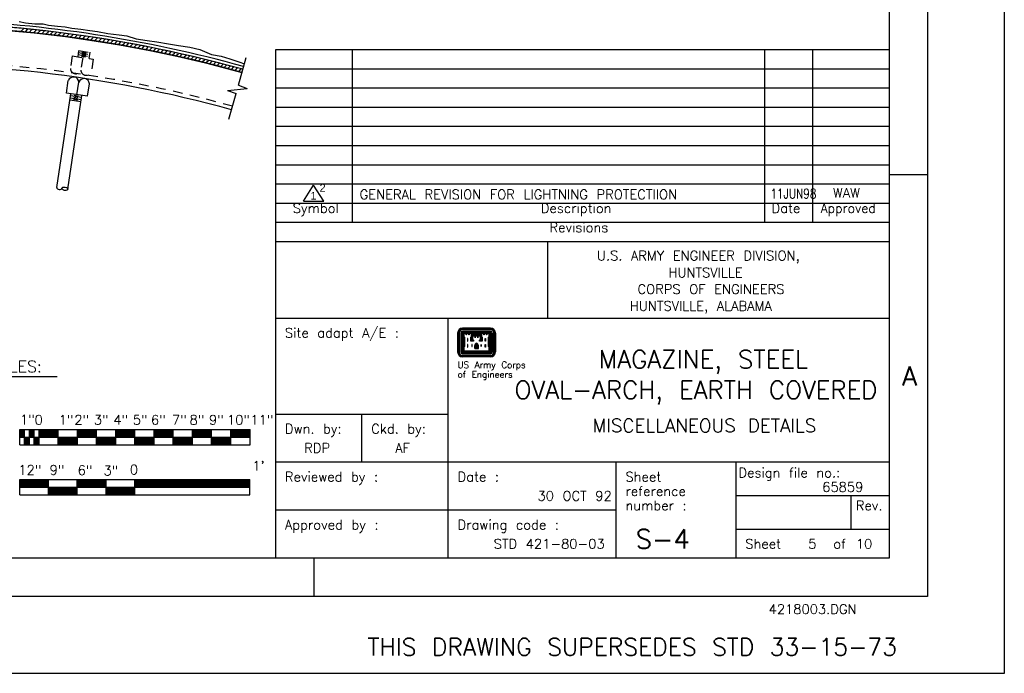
# Model space of a CAD drawing. Extents: x -18.3 to 23.7, y -15.8 to 14.2.
# Tile 16 of 19: x 10.8 to 23.7, y -15.8 to -7.3. Entities that reach past the tile are written whole.
import ezdxf
from ezdxf.enums import TextEntityAlignment as Align

# ---------------------------------------------------------------- set-up
doc = ezdxf.new("R2010")
doc.units = 0
doc.header["$MEASUREMENT"] = 0
doc.linetypes.add('HIDDEN2', pattern=[0.1875, 0.125, -0.0625])
doc.layers.add('01', color=7, linetype='CONTINUOUS')
doc.layers.add('02', color=7, linetype='CONTINUOUS')
doc.styles.add('ARIAL', font='Arial')
doc.styles.add('TXT_SHX', font='txt.shx')

msp = doc.modelspace()

# ---------------------------------------------------------------- linework, layer by layer
at = {"layer": '01', "color": 7, "linetype": 'CONTINUOUS'}
for p, q in [((23.662, 14.211), (23.662, -15.789)), ((22.662, 13.211), (22.662, -14.789)), ((22.162, 12.711), (22.162, -14.289)), ((10.845, -7.426), (10.87, -7.4)), ((10.87, -7.4), (10.884, -7.387)), ((10.9, -7.431), (10.93, -7.4)), ((10.93, -7.4), (10.938, -7.393)), ((10.955, -7.436), (10.99, -7.4)), ((10.99, -7.4), (10.992, -7.399)), ((11.01, -7.441), (11.046, -7.405)), ((11.064, -7.447), (11.1, -7.411)), ((11.117, -7.454), (11.153, -7.417)), ((11.17, -7.46), (11.208, -7.422)), ((11.23, -7.46), (11.262, -7.428)), ((11.29, -7.46), (11.315, -7.435)), ((11.35, -7.46), (11.368, -7.442)), ((11.223, -7.467), (11.23, -7.46)), ((11.277, -7.473), (11.29, -7.46)), ((11.331, -7.479), (11.35, -7.46)), ((11.384, -7.486), (11.41, -7.46)), ((11.41, -7.46), (11.42, -7.45)), ((11.438, -7.492), (11.47, -7.46)), ((11.47, -7.46), (11.473, -7.457)), ((11.49, -7.5), (11.526, -7.464)), ((11.543, -7.507), (11.579, -7.471)), ((11.595, -7.515), (11.632, -7.478)), ((11.648, -7.522), (11.65, -7.52)), ((11.65, -7.52), (11.685, -7.485)), ((11.701, -7.529), (11.71, -7.52)), ((11.71, -7.52), (11.737, -7.493)), ((11.753, -7.537), (11.77, -7.52)), ((11.77, -7.52), (11.789, -7.501)), ((11.805, -7.545), (11.83, -7.52)), ((11.83, -7.52), (11.84, -7.51)), ((11.856, -7.554), (11.89, -7.52)), ((11.89, -7.52), (11.892, -7.518)), ((11.908, -7.562), (11.944, -7.526)), ((11.96, -7.57), (11.996, -7.534)), ((12.011, -7.579), (12.047, -7.543)), ((12.07, -7.58), (12.099, -7.551)), ((12.13, -7.58), (12.15, -7.56)), ((12.19, -7.58), (12.2, -7.57)), ((12.063, -7.587), (12.07, -7.58)), ((12.115, -7.595), (12.13, -7.58)), ((12.166, -7.604), (12.19, -7.58)), ((12.216, -7.614), (12.25, -7.58)), ((12.25, -7.58), (12.251, -7.579)), ((12.267, -7.623), (12.302, -7.588)), ((12.317, -7.632), (12.353, -7.597)), ((12.368, -7.641), (12.37, -7.64)), ((12.37, -7.64), (12.403, -7.607)), ((12.418, -7.651), (12.43, -7.64)), ((12.43, -7.64), (12.454, -7.616)), ((12.469, -7.66), (12.49, -7.64)), ((12.49, -7.64), (12.505, -7.625)), ((12.519, -7.67), (12.55, -7.64)), ((12.55, -7.64), (12.554, -7.635)), ((12.569, -7.68), (12.604, -7.645)), ((12.619, -7.69), (12.653, -7.656)), ((12.67, -7.7), (12.702, -7.667)), ((12.73, -7.7), (12.752, -7.677)), ((12.79, -7.7), (12.801, -7.688)), ((12.85, -7.7), (12.85, -7.699)), ((14.162, -7.664), (14.162, -10.164)), ((22.162, -7.664), (14.162, -7.664)), ((15.162, -7.664), (15.162, -9.914)), ((20.537, -7.664), (20.537, -9.914)), ((21.162, -7.664), (21.162, -9.914)), ((12.668, -7.701), (12.67, -7.7)), ((12.718, -7.711), (12.73, -7.7)), ((12.768, -7.721), (12.79, -7.7)), ((12.817, -7.732), (12.85, -7.7)), ((12.867, -7.742), (12.9, -7.709)), ((12.916, -7.753), (12.949, -7.72)), ((12.964, -7.765), (12.97, -7.76)), ((12.97, -7.76), (12.998, -7.731)), ((13.013, -7.776), (13.03, -7.76)), ((13.03, -7.76), (13.048, -7.741)), ((13.061, -7.788), (13.09, -7.76)), ((13.09, -7.76), (13.097, -7.752)), ((13.11, -7.799), (13.145, -7.764)), ((13.158, -7.811), (13.193, -7.776)), ((13.207, -7.822), (13.21, -7.82)), ((13.21, -7.82), (13.241, -7.788)), ((13.255, -7.834), (13.27, -7.82)), ((13.27, -7.82), (13.289, -7.8)), ((13.303, -7.846), (13.33, -7.82)), ((13.33, -7.82), (13.337, -7.812)), ((13.351, -7.858), (13.385, -7.824)), ((13.68, -8.125), (13.782, -7.762)), ((13.398, -7.871), (13.433, -7.836)), ((13.446, -7.883), (13.45, -7.88)), ((13.45, -7.88), (13.481, -7.848)), ((13.494, -7.895), (13.51, -7.88)), ((13.51, -7.88), (13.529, -7.86)), ((13.542, -7.907), (13.57, -7.88)), ((13.57, -7.88), (13.576, -7.873)), ((13.589, -7.92), (13.623, -7.886)), ((13.637, -7.932), (13.67, -7.899)), ((13.684, -7.945), (13.69, -7.94)), ((13.69, -7.94), (13.718, -7.911)), ((22.162, -7.914), (14.162, -7.914)), ((11.439, -8.227), (11.464, -8.064)), ((11.576, -8.248), (11.601, -8.085)), ((11.713, -8.269), (11.738, -8.106)), ((13.537, -8.192), (13.796, -8.165)), ((13.537, -8.192), (13.651, -8.23)), ((13.68, -8.125), (13.796, -8.165)), ((22.162, -8.164), (14.162, -8.164)), ((11.314, -9.459), (11.497, -8.236)), ((11.713, -8.269), (11.439, -8.227)), ((11.459, -9.481), (11.642, -8.258)), ((11.63, -8.339), (11.485, -8.317)), ((11.634, -8.313), (11.489, -8.291)), ((11.638, -8.286), (11.493, -8.264)), ((11.586, -8.319), (11.533, -8.311)), ((11.59, -8.293), (11.537, -8.285)), ((11.594, -8.265), (11.541, -8.257)), ((13.557, -8.568), (13.651, -8.23)), ((22.162, -8.414), (14.162, -8.414)), ((22.162, -8.664), (14.162, -8.664)), ((22.162, -8.914), (14.162, -8.914)), ((22.162, -9.164), (14.162, -9.164)), ((22.162, -9.289), (22.662, -9.289)), ((22.162, -9.414), (14.162, -9.414)), ((14.528, -9.634), (14.661, -9.425)), ((14.794, -9.634), (14.661, -9.425)), ((22.162, -9.664), (14.162, -9.664)), ((14.528, -9.634), (14.794, -9.634)), ((22.162, -9.914), (14.162, -9.914)), ((14.162, -10.164), (14.162, -14.289)), ((22.162, -10.164), (14.162, -10.164)), ((17.71, -10.164), (17.71, -11.164)), ((22.162, -11.164), (14.162, -11.164)), ((16.412, -11.164), (16.412, -14.289)), ((9.23, -11.919), (11.317, -11.919)), ((16.412, -12.414), (14.162, -12.414)), ((15.287, -12.414), (15.287, -13.039)), ((10.832, -12.612), (13.832, -12.612)), ((10.832, -12.812), (10.832, -12.612)), ((10.832, -12.617), (10.895, -12.617)), ((10.832, -12.622), (10.895, -12.622)), ((10.832, -12.627), (10.895, -12.627)), ((10.832, -12.632), (10.895, -12.632)), ((10.832, -12.637), (10.895, -12.637)), ((10.832, -12.642), (10.895, -12.642)), ((10.832, -12.647), (10.895, -12.647)), ((10.832, -12.652), (10.895, -12.652)), ((10.832, -12.657), (10.895, -12.657)), ((10.832, -12.662), (10.895, -12.662)), ((10.832, -12.667), (10.895, -12.667)), ((10.832, -12.672), (10.895, -12.672)), ((10.832, -12.677), (10.895, -12.677)), ((10.832, -12.682), (10.895, -12.682)), ((10.832, -12.687), (10.895, -12.687)), ((10.832, -12.692), (10.895, -12.692)), ((10.832, -12.697), (10.895, -12.697)), ((10.832, -12.702), (10.895, -12.702)), ((10.895, -12.812), (10.895, -12.612)), ((10.957, -12.812), (10.957, -12.612)), ((10.957, -12.617), (11.02, -12.617)), ((10.957, -12.622), (11.02, -12.622)), ((10.957, -12.627), (11.02, -12.627)), ((10.957, -12.632), (11.02, -12.632)), ((10.957, -12.637), (11.02, -12.637)), ((10.957, -12.642), (11.02, -12.642)), ((10.957, -12.647), (11.02, -12.647)), ((10.957, -12.652), (11.02, -12.652)), ((10.957, -12.657), (11.02, -12.657)), ((10.957, -12.662), (11.02, -12.662)), ((10.957, -12.667), (11.02, -12.667)), ((10.957, -12.672), (11.02, -12.672)), ((10.957, -12.677), (11.02, -12.677)), ((10.957, -12.682), (11.02, -12.682)), ((10.957, -12.687), (11.02, -12.687)), ((10.957, -12.692), (11.02, -12.692)), ((10.957, -12.697), (11.02, -12.697)), ((10.957, -12.702), (11.02, -12.702)), ((11.02, -12.812), (11.02, -12.612)), ((11.082, -12.812), (11.082, -12.612)), ((11.082, -12.617), (11.332, -12.617)), ((11.082, -12.622), (11.332, -12.622)), ((11.082, -12.627), (11.332, -12.627)), ((11.082, -12.632), (11.332, -12.632)), ((11.082, -12.637), (11.332, -12.637)), ((11.082, -12.642), (11.332, -12.642)), ((11.082, -12.647), (11.332, -12.647)), ((11.082, -12.652), (11.332, -12.652)), ((11.082, -12.657), (11.332, -12.657)), ((11.082, -12.662), (11.332, -12.662)), ((11.082, -12.667), (11.332, -12.667)), ((11.082, -12.672), (11.332, -12.672)), ((11.082, -12.677), (11.332, -12.677)), ((11.082, -12.682), (11.332, -12.682)), ((11.082, -12.687), (11.332, -12.687)), ((11.082, -12.692), (11.332, -12.692)), ((11.082, -12.697), (11.332, -12.697)), ((11.082, -12.702), (11.332, -12.702)), ((11.332, -12.812), (11.332, -12.612)), ((11.582, -12.812), (11.582, -12.612)), ((11.582, -12.812), (11.582, -12.612)), ((11.582, -12.617), (11.832, -12.617)), ((11.582, -12.622), (11.832, -12.622)), ((11.582, -12.627), (11.832, -12.627)), ((11.582, -12.632), (11.832, -12.632)), ((11.582, -12.637), (11.832, -12.637)), ((11.582, -12.642), (11.832, -12.642)), ((11.582, -12.647), (11.832, -12.647)), ((11.582, -12.652), (11.832, -12.652)), ((11.582, -12.657), (11.832, -12.657)), ((11.582, -12.662), (11.832, -12.662)), ((11.582, -12.667), (11.832, -12.667)), ((11.582, -12.672), (11.832, -12.672)), ((11.582, -12.677), (11.832, -12.677)), ((11.582, -12.682), (11.832, -12.682)), ((11.582, -12.687), (11.832, -12.687)), ((11.582, -12.692), (11.832, -12.692)), ((11.582, -12.697), (11.832, -12.697)), ((11.582, -12.702), (11.832, -12.702)), ((11.832, -12.812), (11.832, -12.612)), ((12.082, -12.812), (12.082, -12.612)), ((12.082, -12.812), (12.082, -12.612)), ((12.082, -12.617), (12.332, -12.617)), ((12.082, -12.622), (12.332, -12.622)), ((12.082, -12.627), (12.332, -12.627)), ((12.082, -12.632), (12.332, -12.632)), ((12.082, -12.637), (12.332, -12.637)), ((12.082, -12.642), (12.332, -12.642)), ((12.082, -12.647), (12.332, -12.647)), ((12.082, -12.652), (12.332, -12.652)), ((12.082, -12.657), (12.332, -12.657)), ((12.082, -12.662), (12.332, -12.662)), ((12.082, -12.667), (12.332, -12.667)), ((12.082, -12.672), (12.332, -12.672)), ((12.082, -12.677), (12.332, -12.677)), ((12.082, -12.682), (12.332, -12.682)), ((12.082, -12.687), (12.332, -12.687)), ((12.082, -12.692), (12.332, -12.692)), ((12.082, -12.697), (12.332, -12.697)), ((12.082, -12.702), (12.332, -12.702)), ((12.332, -12.812), (12.332, -12.612)), ((12.582, -12.812), (12.582, -12.612)), ((12.582, -12.812), (12.582, -12.612)), ((12.582, -12.617), (12.832, -12.617)), ((12.582, -12.622), (12.832, -12.622)), ((12.582, -12.627), (12.832, -12.627)), ((12.582, -12.632), (12.832, -12.632)), ((12.582, -12.637), (12.832, -12.637)), ((12.582, -12.642), (12.832, -12.642)), ((12.582, -12.647), (12.832, -12.647)), ((12.582, -12.652), (12.832, -12.652)), ((12.582, -12.657), (12.832, -12.657)), ((12.582, -12.662), (12.832, -12.662)), ((12.582, -12.667), (12.832, -12.667)), ((12.582, -12.672), (12.832, -12.672)), ((12.582, -12.677), (12.832, -12.677)), ((12.582, -12.682), (12.832, -12.682)), ((12.582, -12.687), (12.832, -12.687)), ((12.582, -12.692), (12.832, -12.692)), ((12.582, -12.697), (12.832, -12.697)), ((12.582, -12.702), (12.832, -12.702)), ((12.832, -12.812), (12.832, -12.612)), ((13.082, -12.812), (13.082, -12.612)), ((13.082, -12.812), (13.082, -12.612)), ((13.082, -12.617), (13.332, -12.617)), ((13.082, -12.622), (13.332, -12.622)), ((13.082, -12.627), (13.332, -12.627)), ((13.082, -12.632), (13.332, -12.632)), ((13.082, -12.637), (13.332, -12.637)), ((13.082, -12.642), (13.332, -12.642)), ((13.082, -12.647), (13.332, -12.647)), ((13.082, -12.652), (13.332, -12.652)), ((13.082, -12.657), (13.332, -12.657)), ((13.082, -12.662), (13.332, -12.662)), ((13.082, -12.667), (13.332, -12.667)), ((13.082, -12.672), (13.332, -12.672)), ((13.082, -12.677), (13.332, -12.677)), ((13.082, -12.682), (13.332, -12.682)), ((13.082, -12.687), (13.332, -12.687)), ((13.082, -12.692), (13.332, -12.692)), ((13.082, -12.697), (13.332, -12.697)), ((13.082, -12.702), (13.332, -12.702)), ((13.332, -12.812), (13.332, -12.612)), ((13.332, -12.812), (13.332, -12.612)), ((13.582, -12.812), (13.582, -12.612)), ((13.582, -12.812), (13.582, -12.612)), ((13.582, -12.617), (13.832, -12.617)), ((13.582, -12.622), (13.832, -12.622)), ((13.582, -12.627), (13.832, -12.627)), ((13.582, -12.632), (13.832, -12.632)), ((13.582, -12.637), (13.832, -12.637)), ((13.582, -12.642), (13.832, -12.642)), ((13.582, -12.647), (13.832, -12.647)), ((13.582, -12.652), (13.832, -12.652)), ((13.582, -12.657), (13.832, -12.657)), ((13.582, -12.662), (13.832, -12.662)), ((13.582, -12.667), (13.832, -12.667)), ((13.582, -12.672), (13.832, -12.672)), ((13.582, -12.677), (13.832, -12.677)), ((13.582, -12.682), (13.832, -12.682)), ((13.582, -12.687), (13.832, -12.687)), ((13.582, -12.692), (13.832, -12.692)), ((13.582, -12.697), (13.832, -12.697)), ((13.582, -12.702), (13.832, -12.702)), ((13.832, -12.812), (13.832, -12.612)), ((10.832, -12.707), (10.895, -12.707)), ((10.832, -12.712), (13.832, -12.712)), ((10.832, -12.812), (13.832, -12.812)), ((10.895, -12.716), (10.957, -12.716)), ((10.895, -12.721), (10.957, -12.721)), ((10.895, -12.726), (10.957, -12.726)), ((10.895, -12.731), (10.957, -12.731)), ((10.895, -12.736), (10.957, -12.736)), ((10.895, -12.741), (10.957, -12.741)), ((10.895, -12.746), (10.957, -12.746)), ((10.895, -12.751), (10.957, -12.751)), ((10.895, -12.756), (10.957, -12.756)), ((10.895, -12.761), (10.957, -12.761)), ((10.895, -12.766), (10.957, -12.766)), ((10.895, -12.771), (10.957, -12.771)), ((10.895, -12.776), (10.957, -12.776)), ((10.895, -12.781), (10.957, -12.781)), ((10.895, -12.786), (10.957, -12.786)), ((10.895, -12.791), (10.957, -12.791)), ((10.895, -12.796), (10.957, -12.796)), ((10.895, -12.801), (10.957, -12.801)), ((10.895, -12.806), (10.957, -12.806)), ((10.957, -12.707), (11.02, -12.707)), ((11.02, -12.715), (11.082, -12.715)), ((11.02, -12.72), (11.082, -12.72)), ((11.02, -12.725), (11.082, -12.725)), ((11.02, -12.73), (11.082, -12.73)), ((11.02, -12.735), (11.082, -12.735)), ((11.02, -12.74), (11.082, -12.74)), ((11.02, -12.745), (11.082, -12.745)), ((11.02, -12.75), (11.082, -12.75)), ((11.02, -12.755), (11.082, -12.755)), ((11.02, -12.76), (11.082, -12.76)), ((11.02, -12.765), (11.082, -12.765)), ((11.02, -12.77), (11.082, -12.77)), ((11.02, -12.775), (11.082, -12.775)), ((11.02, -12.78), (11.082, -12.78)), ((11.02, -12.785), (11.082, -12.785)), ((11.02, -12.79), (11.082, -12.79)), ((11.02, -12.795), (11.082, -12.795)), ((11.02, -12.8), (11.082, -12.8)), ((11.02, -12.805), (11.082, -12.805)), ((11.082, -12.707), (11.332, -12.707)), ((11.332, -12.717), (11.582, -12.717)), ((11.332, -12.722), (11.582, -12.722)), ((11.332, -12.727), (11.582, -12.727)), ((11.332, -12.732), (11.582, -12.732)), ((11.332, -12.737), (11.582, -12.737)), ((11.332, -12.742), (11.582, -12.742)), ((11.332, -12.747), (11.582, -12.747)), ((11.332, -12.752), (11.582, -12.752)), ((11.332, -12.757), (11.582, -12.757)), ((11.332, -12.762), (11.582, -12.762)), ((11.332, -12.767), (11.582, -12.767)), ((11.332, -12.772), (11.582, -12.772)), ((11.332, -12.777), (11.582, -12.777)), ((11.332, -12.782), (11.582, -12.782)), ((11.332, -12.787), (11.582, -12.787)), ((11.332, -12.792), (11.582, -12.792)), ((11.332, -12.797), (11.582, -12.797)), ((11.332, -12.802), (11.582, -12.802)), ((11.332, -12.807), (11.582, -12.807)), ((11.582, -12.707), (11.832, -12.707)), ((11.832, -12.717), (12.082, -12.717)), ((11.832, -12.722), (12.082, -12.722)), ((11.832, -12.727), (12.082, -12.727)), ((11.832, -12.732), (12.082, -12.732)), ((11.832, -12.737), (12.082, -12.737)), ((11.832, -12.742), (12.082, -12.742)), ((11.832, -12.747), (12.082, -12.747)), ((11.832, -12.752), (12.082, -12.752)), ((11.832, -12.757), (12.082, -12.757)), ((11.832, -12.762), (12.082, -12.762)), ((11.832, -12.767), (12.082, -12.767)), ((11.832, -12.772), (12.082, -12.772)), ((11.832, -12.777), (12.082, -12.777)), ((11.832, -12.782), (12.082, -12.782)), ((11.832, -12.787), (12.082, -12.787)), ((11.832, -12.792), (12.082, -12.792)), ((11.832, -12.797), (12.082, -12.797)), ((11.832, -12.802), (12.082, -12.802)), ((11.832, -12.807), (12.082, -12.807)), ((12.082, -12.707), (12.332, -12.707)), ((12.332, -12.717), (12.582, -12.717)), ((12.332, -12.722), (12.582, -12.722)), ((12.332, -12.727), (12.582, -12.727)), ((12.332, -12.732), (12.582, -12.732)), ((12.332, -12.737), (12.582, -12.737)), ((12.332, -12.742), (12.582, -12.742)), ((12.332, -12.747), (12.582, -12.747)), ((12.332, -12.752), (12.582, -12.752)), ((12.332, -12.757), (12.582, -12.757)), ((12.332, -12.762), (12.582, -12.762)), ((12.332, -12.767), (12.582, -12.767)), ((12.332, -12.772), (12.582, -12.772)), ((12.332, -12.777), (12.582, -12.777)), ((12.332, -12.782), (12.582, -12.782)), ((12.332, -12.787), (12.582, -12.787)), ((12.332, -12.792), (12.582, -12.792)), ((12.332, -12.797), (12.582, -12.797)), ((12.332, -12.802), (12.582, -12.802)), ((12.332, -12.807), (12.582, -12.807)), ((12.582, -12.707), (12.832, -12.707)), ((12.832, -12.717), (13.082, -12.717)), ((12.832, -12.722), (13.082, -12.722)), ((12.832, -12.727), (13.082, -12.727)), ((12.832, -12.732), (13.082, -12.732)), ((12.832, -12.737), (13.082, -12.737)), ((12.832, -12.742), (13.082, -12.742)), ((12.832, -12.747), (13.082, -12.747)), ((12.832, -12.752), (13.082, -12.752)), ((12.832, -12.757), (13.082, -12.757)), ((12.832, -12.762), (13.082, -12.762)), ((12.832, -12.767), (13.082, -12.767)), ((12.832, -12.772), (13.082, -12.772)), ((12.832, -12.777), (13.082, -12.777)), ((12.832, -12.782), (13.082, -12.782)), ((12.832, -12.787), (13.082, -12.787)), ((12.832, -12.792), (13.082, -12.792)), ((12.832, -12.797), (13.082, -12.797)), ((12.832, -12.802), (13.082, -12.802)), ((12.832, -12.807), (13.082, -12.807)), ((13.082, -12.707), (13.332, -12.707)), ((13.332, -12.717), (13.582, -12.717)), ((13.332, -12.722), (13.582, -12.722)), ((13.332, -12.727), (13.582, -12.727)), ((13.332, -12.732), (13.582, -12.732)), ((13.332, -12.737), (13.582, -12.737)), ((13.332, -12.742), (13.582, -12.742)), ((13.332, -12.747), (13.582, -12.747)), ((13.332, -12.752), (13.582, -12.752)), ((13.332, -12.757), (13.582, -12.757)), ((13.332, -12.762), (13.582, -12.762)), ((13.332, -12.767), (13.582, -12.767)), ((13.332, -12.772), (13.582, -12.772)), ((13.332, -12.777), (13.582, -12.777)), ((13.332, -12.782), (13.582, -12.782)), ((13.332, -12.787), (13.582, -12.787)), ((13.332, -12.792), (13.582, -12.792)), ((13.332, -12.797), (13.582, -12.797)), ((13.332, -12.802), (13.582, -12.802)), ((13.332, -12.807), (13.582, -12.807)), ((13.582, -12.707), (13.832, -12.707)), ((22.162, -13.039), (14.162, -13.039)), ((18.6, -13.039), (18.6, -14.289)), ((20.162, -13.039), (20.162, -14.289)), ((10.831, -13.262), (13.831, -13.262)), ((10.831, -13.462), (10.831, -13.262)), ((10.831, -13.267), (11.206, -13.267)), ((10.831, -13.272), (11.206, -13.272)), ((10.831, -13.277), (11.206, -13.277)), ((10.831, -13.282), (11.206, -13.282)), ((10.831, -13.287), (11.206, -13.287)), ((10.831, -13.292), (11.206, -13.292)), ((10.831, -13.297), (11.206, -13.297)), ((10.831, -13.302), (11.206, -13.302)), ((10.831, -13.307), (11.206, -13.307)), ((10.831, -13.312), (11.206, -13.312)), ((10.831, -13.317), (11.206, -13.317)), ((10.831, -13.322), (11.206, -13.322)), ((10.831, -13.327), (11.206, -13.327)), ((10.831, -13.332), (11.206, -13.332)), ((10.831, -13.337), (11.206, -13.337)), ((10.831, -13.342), (11.206, -13.342)), ((11.206, -13.462), (11.206, -13.262)), ((11.581, -13.462), (11.581, -13.262)), ((11.581, -13.267), (11.956, -13.267)), ((11.581, -13.272), (11.956, -13.272)), ((11.581, -13.277), (11.956, -13.277)), ((11.581, -13.282), (11.956, -13.282)), ((11.581, -13.287), (11.956, -13.287)), ((11.581, -13.292), (11.956, -13.292)), ((11.581, -13.297), (11.956, -13.297)), ((11.581, -13.302), (11.956, -13.302)), ((11.581, -13.307), (11.956, -13.307)), ((11.581, -13.312), (11.956, -13.312)), ((11.581, -13.317), (11.956, -13.317)), ((11.581, -13.322), (11.956, -13.322)), ((11.581, -13.327), (11.956, -13.327)), ((11.581, -13.332), (11.956, -13.332)), ((11.581, -13.337), (11.956, -13.337)), ((11.581, -13.342), (11.956, -13.342)), ((11.956, -13.462), (11.956, -13.262)), ((12.331, -13.462), (12.331, -13.262)), ((12.331, -13.267), (13.831, -13.267)), ((12.331, -13.272), (13.831, -13.272)), ((12.331, -13.277), (13.831, -13.277)), ((12.331, -13.282), (13.831, -13.282)), ((12.331, -13.287), (13.831, -13.287)), ((12.331, -13.292), (13.831, -13.292)), ((12.331, -13.297), (13.831, -13.297)), ((12.331, -13.302), (13.831, -13.302)), ((12.331, -13.307), (13.831, -13.307)), ((12.331, -13.312), (13.831, -13.312)), ((12.331, -13.317), (13.831, -13.317)), ((12.331, -13.322), (13.831, -13.322)), ((12.331, -13.327), (13.831, -13.327)), ((12.331, -13.332), (13.831, -13.332)), ((12.331, -13.337), (13.831, -13.337)), ((12.331, -13.342), (13.831, -13.342)), ((13.831, -13.462), (13.831, -13.262)), ((10.831, -13.347), (11.206, -13.347)), ((10.831, -13.352), (11.206, -13.352)), ((10.831, -13.357), (11.206, -13.357)), ((10.831, -13.362), (13.831, -13.362)), ((10.831, -13.462), (13.831, -13.462)), ((11.206, -13.367), (11.581, -13.367)), ((11.206, -13.372), (11.581, -13.372)), ((11.206, -13.377), (11.581, -13.377)), ((11.206, -13.382), (11.581, -13.382)), ((11.206, -13.387), (11.581, -13.387)), ((11.206, -13.392), (11.581, -13.392)), ((11.206, -13.397), (11.581, -13.397)), ((11.206, -13.402), (11.581, -13.402)), ((11.206, -13.407), (11.581, -13.407)), ((11.206, -13.412), (11.581, -13.412)), ((11.206, -13.417), (11.581, -13.417)), ((11.206, -13.422), (11.581, -13.422)), ((11.206, -13.427), (11.581, -13.427)), ((11.206, -13.432), (11.581, -13.432)), ((11.206, -13.437), (11.581, -13.437)), ((11.206, -13.442), (11.581, -13.442)), ((11.206, -13.447), (11.581, -13.447)), ((11.206, -13.452), (11.581, -13.452)), ((11.206, -13.457), (11.581, -13.457)), ((11.581, -13.347), (11.956, -13.347)), ((11.581, -13.352), (11.956, -13.352)), ((11.581, -13.357), (11.956, -13.357)), ((11.956, -13.362), (12.331, -13.362)), ((11.956, -13.367), (12.331, -13.367)), ((11.956, -13.372), (12.331, -13.372)), ((11.956, -13.377), (12.331, -13.377)), ((11.956, -13.382), (12.331, -13.382)), ((11.956, -13.387), (12.331, -13.387)), ((11.956, -13.392), (12.331, -13.392)), ((11.956, -13.397), (12.331, -13.397)), ((11.956, -13.402), (12.331, -13.402)), ((11.956, -13.407), (12.331, -13.407)), ((11.956, -13.412), (12.331, -13.412)), ((11.956, -13.417), (12.331, -13.417)), ((11.956, -13.422), (12.331, -13.422)), ((11.956, -13.427), (12.331, -13.427)), ((11.956, -13.432), (12.331, -13.432)), ((11.956, -13.437), (12.331, -13.437)), ((11.956, -13.442), (12.331, -13.442)), ((11.956, -13.447), (12.331, -13.447)), ((11.956, -13.452), (12.331, -13.452)), ((11.956, -13.457), (12.331, -13.457)), ((12.331, -13.347), (13.831, -13.347)), ((12.331, -13.352), (13.831, -13.352)), ((12.331, -13.357), (13.831, -13.357)), ((22.162, -13.477), (20.162, -13.477)), ((21.662, -13.477), (21.662, -13.914)), ((18.6, -13.664), (14.162, -13.664)), ((22.162, -13.914), (20.162, -13.914)), ((22.162, -14.289), (-15.838, -14.289)), ((14.662, -14.289), (14.662, -14.789)), ((22.662, -14.789), (-17.338, -14.789)), ((23.662, -15.789), (-18.338, -15.789))]:
    msp.add_line(p, q, dxfattribs=at)
at = {"layer": '01', "color": 7, "linetype": 'HIDDEN2'}
for p, q in [((11.598, -7.674), (11.586, -7.755)), ((11.594, -7.699), (11.739, -7.721)), ((11.598, -7.673), (11.743, -7.695)), ((11.642, -7.693), (11.695, -7.701)), ((11.743, -7.695), (11.731, -7.776)), ((11.515, -7.743), (11.49, -7.906)), ((11.515, -7.743), (11.789, -7.785)), ((11.59, -7.726), (11.735, -7.748)), ((11.652, -7.764), (11.627, -7.927)), ((11.634, -7.747), (11.687, -7.755)), ((11.638, -7.719), (11.691, -7.727)), ((11.789, -7.785), (11.764, -7.948))]:
    msp.add_line(p, q, dxfattribs=at)
at = {"layer": '01', "color": 1, "linetype": 'CONTINUOUS'}
for p, q in [((16.966, -11.289), (16.602, -11.289)), ((16.537, -11.354), (16.537, -11.6)), ((16.541, -11.354), (16.541, -11.6)), ((16.547, -11.354), (16.547, -11.6)), ((16.552, -11.354), (16.552, -11.6)), ((16.557, -11.354), (16.557, -11.6)), ((16.578, -11.354), (16.578, -11.6)), ((16.583, -11.354), (16.583, -11.6)), ((16.588, -11.354), (16.588, -11.6)), ((16.593, -11.354), (16.593, -11.6)), ((16.598, -11.354), (16.598, -11.6)), ((16.966, -11.293), (16.602, -11.293)), ((16.966, -11.298), (16.602, -11.298)), ((16.966, -11.303), (16.602, -11.303)), ((16.966, -11.309), (16.602, -11.309)), ((16.966, -11.329), (16.602, -11.329)), ((16.966, -11.335), (16.602, -11.335)), ((16.966, -11.34), (16.602, -11.34)), ((16.966, -11.345), (16.602, -11.345)), ((16.966, -11.35), (16.602, -11.35)), ((16.604, -11.354), (16.604, -11.598)), ((16.609, -11.354), (16.609, -11.593)), ((16.613, -11.406), (16.613, -11.532)), ((16.618, -11.411), (16.618, -11.526)), ((16.728, -11.355), (16.84, -11.355)), ((16.728, -11.36), (16.84, -11.36)), ((16.728, -11.365), (16.84, -11.365)), ((16.728, -11.371), (16.84, -11.371)), ((16.728, -11.376), (16.84, -11.376)), ((16.728, -11.381), (16.84, -11.381)), ((16.728, -11.386), (16.84, -11.386)), ((16.95, -11.411), (16.95, -11.526)), ((16.955, -11.406), (16.955, -11.531)), ((16.959, -11.354), (16.959, -11.593)), ((16.964, -11.354), (16.964, -11.598)), ((16.969, -11.354), (16.969, -11.6)), ((16.975, -11.354), (16.975, -11.6)), ((16.98, -11.354), (16.98, -11.6)), ((16.985, -11.354), (16.985, -11.6)), ((16.99, -11.354), (16.99, -11.6)), ((17.011, -11.354), (17.011, -11.6)), ((17.016, -11.354), (17.016, -11.6)), ((17.022, -11.354), (17.022, -11.6)), ((17.027, -11.354), (17.027, -11.6)), ((17.03, -11.354), (17.03, -11.6)), ((16.76, -11.557), (16.76, -11.517)), ((16.765, -11.557), (16.765, -11.517)), ((16.77, -11.557), (16.77, -11.517)), ((16.775, -11.557), (16.775, -11.517)), ((16.781, -11.557), (16.781, -11.517)), ((16.787, -11.557), (16.787, -11.517)), ((16.792, -11.557), (16.792, -11.517)), ((16.798, -11.557), (16.798, -11.517)), ((16.803, -11.557), (16.803, -11.517)), ((16.808, -11.557), (16.808, -11.517)), ((16.966, -11.603), (16.602, -11.603)), ((16.966, -11.608), (16.602, -11.608)), ((16.966, -11.614), (16.602, -11.614)), ((16.966, -11.619), (16.602, -11.619)), ((16.966, -11.624), (16.602, -11.624)), ((16.966, -11.645), (16.602, -11.645)), ((16.966, -11.65), (16.602, -11.65)), ((16.966, -11.655), (16.602, -11.655)), ((16.966, -11.661), (16.602, -11.661)), ((16.966, -11.664), (16.602, -11.664)), ((16.964, -11.598), (16.604, -11.598)), ((16.959, -11.593), (16.609, -11.593)), ((16.76, -11.557), (16.808, -11.557))]:
    msp.add_line(p, q, dxfattribs=at)
at = {"layer": '01', "color": 7, "linetype": 'CONTINUOUS'}
for points in [[(10.825, -7.292), (10.904, -7.312), (11.028, -7.325), (11.135, -7.325), (11.207, -7.341), (11.322, -7.354), (11.423, -7.364), (11.508, -7.38), (11.628, -7.393), (11.743, -7.41), (11.844, -7.423), (11.981, -7.452), (12.125, -7.469), (12.226, -7.482), (12.35, -7.518), (12.49, -7.54), (12.617, -7.56), (12.771, -7.586), (12.901, -7.606), (13.048, -7.628), (13.176, -7.658), (13.332, -7.726), (13.456, -7.746), (13.567, -7.782), (13.685, -7.821), (13.758, -7.845)], [(10.671, -7.409), (11.021, -7.442), (11.426, -7.49), (11.744, -7.535), (12.13, -7.597), (12.525, -7.671), (12.878, -7.745), (13.251, -7.833), (13.613, -7.926), (13.727, -7.957), (13.738, -7.917), (13.518, -7.858), (13.09, -7.751), (12.527, -7.629), (12.103, -7.551), (11.696, -7.486), (11.272, -7.429), (10.87, -7.385), (10.437, -7.349)]]:
    msp.add_lwpolyline(points, dxfattribs=at)
at = {"layer": '01', "color": 1, "linetype": 'CONTINUOUS'}
for points in [[(16.613, -11.354), (16.613, -11.401), (16.623, -11.411), (16.623, -11.526), (16.613, -11.537), (16.613, -11.589), (16.955, -11.589), (16.955, -11.537), (16.944, -11.526), (16.944, -11.411), (16.955, -11.401), (16.955, -11.354), (16.91, -11.354), (16.875, -11.354), (16.843, -11.354), (16.843, -11.401), (16.854, -11.411), (16.854, -11.453), (16.829, -11.453), (16.829, -11.449), (16.84, -11.438), (16.84, -11.391), (16.795, -11.391), (16.76, -11.391), (16.728, -11.391), (16.728, -11.438), (16.739, -11.449), (16.739, -11.453), (16.714, -11.453), (16.714, -11.411), (16.725, -11.401), (16.725, -11.354), (16.679, -11.354), (16.645, -11.354)], [(16.618, -11.359), (16.618, -11.399), (16.629, -11.409), (16.629, -11.528), (16.618, -11.539), (16.618, -11.584), (16.95, -11.584), (16.95, -11.539), (16.939, -11.528), (16.939, -11.409), (16.95, -11.399), (16.95, -11.359), (16.918, -11.359), (16.918, -11.378), (16.915, -11.378), (16.915, -11.359), (16.883, -11.359), (16.883, -11.378), (16.88, -11.378), (16.88, -11.359), (16.848, -11.359), (16.848, -11.399), (16.859, -11.409), (16.859, -11.458), (16.824, -11.458), (16.824, -11.447), (16.835, -11.436), (16.835, -11.396), (16.803, -11.396), (16.803, -11.415), (16.8, -11.415), (16.8, -11.396), (16.768, -11.396), (16.768, -11.415), (16.765, -11.415), (16.765, -11.396), (16.733, -11.396), (16.733, -11.436), (16.744, -11.447), (16.744, -11.458), (16.709, -11.458), (16.709, -11.409), (16.72, -11.399), (16.72, -11.359), (16.688, -11.359), (16.688, -11.378), (16.685, -11.378), (16.685, -11.359), (16.653, -11.359), (16.653, -11.378), (16.65, -11.378), (16.65, -11.359)], [(16.667, -11.423), (16.667, -11.458), (16.67, -11.458), (16.67, -11.423)], [(16.667, -11.503), (16.667, -11.538), (16.67, -11.538), (16.67, -11.503)], [(16.722, -11.503), (16.722, -11.528), (16.725, -11.528), (16.725, -11.503)], [(16.846, -11.503), (16.846, -11.528), (16.843, -11.528), (16.843, -11.503)], [(16.901, -11.423), (16.901, -11.458), (16.897, -11.458), (16.897, -11.423)], [(16.901, -11.503), (16.901, -11.538), (16.897, -11.538), (16.897, -11.503)]]:
    msp.add_lwpolyline(points, close=True, dxfattribs=at)
for points in [[(16.722, -11.411), (16.719, -11.414), (16.719, -11.448), (16.73, -11.448), (16.723, -11.44), (16.723, -11.41)], [(16.846, -11.411), (16.849, -11.414), (16.849, -11.448), (16.838, -11.448), (16.845, -11.44), (16.845, -11.41)]]:
    msp.add_lwpolyline(points, dxfattribs=at)
at = {"layer": '01', "color": 7, "linetype": 'CONTINUOUS'}
for centre, radius, start, end in [((9.255, -24.092), 16.785, 74.5086, 92.3719), ((9.255, -24.092), 16.822, 74.5086, 87.9678), ((9.255, -24.092), 16.743, 74.5086, 92.3574), ((9.255, -24.092), 16.237, 74.5086, 92.4415), ((11.531, -8.087), 0.0704, 1.6218, 160.9487), ((11.668, -8.108), 0.0704, 1.6218, 160.9487)]:
    msp.add_arc(centre, radius, start, end, dxfattribs=at)
at = {"layer": '01', "color": 7, "linetype": 'HIDDEN2'}
for centre, radius, start, end in [((9.255, -24.092), 16.286, 74.5086, 92.4335), ((11.561, -7.904), 0.0704, 181.6218, 340.9487), ((11.698, -7.925), 0.0704, 181.6218, 340.9487)]:
    msp.add_arc(centre, radius, start, end, dxfattribs=at)
at = {"layer": '01', "color": 1, "linetype": 'CONTINUOUS'}
for centre, radius, start, end in [((16.602, -11.353), 0.0554, 90, 180), ((16.602, -11.353), 0.0449, 90, 180), ((16.602, -11.353), 0.0241, 90, 180), ((16.602, -11.353), 0.0189, 90, 180), ((16.602, -11.353), 0.0137, 90, 180), ((16.966, -11.353), 0.0606, 0, 90), ((16.966, -11.353), 0.0554, 0, 90), ((16.966, -11.353), 0.0501, 0, 90), ((16.966, -11.353), 0.0449, 0, 90), ((16.793, -11.519), 0.0229, 103.4698, 176.0575), ((16.775, -11.519), 0.0125, 3.9425, 76.5302), ((16.775, -11.519), 0.0177, 3.9425, 76.5302), ((16.602, -11.6), 0.0554, 180, 270), ((16.602, -11.6), 0.0241, 180, 270), ((16.602, -11.6), 0.0189, 180, 270), ((16.966, -11.6), 0.0501, 270, 0), ((16.966, -11.6), 0.0554, 270, 0)]:
    msp.add_arc(centre, radius, start, end, dxfattribs=at)
at = {"layer": '01', "color": 7, "linetype": 'CONTINUOUS'}
msp.add_ellipse((11.347, -9.462), major_axis=(0.033, -0.0035), ratio=0.627956, start_param=3.141593, end_param=6.283185, dxfattribs=at)
msp.add_ellipse((11.42, -9.474), major_axis=(-0.0395, 0.007), ratio=0.526998, dxfattribs=at)
at = {"layer": '01', "color": 1, "linetype": 'CONTINUOUS'}
for centre, major_axis, start_param, end_param in [((16.602, -11.353), (0, 0.0643), 0, 1.570796), ((16.966, -11.353), (0, 0.0643), 4.712389, 6.283185), ((16.602, -11.353), (-0.0606, 0), 4.712389, 6.283185), ((16.602, -11.353), (0, 0.0501), 0, 1.570796), ((16.602, -11.353), (-0.00848, 0), 4.712389, 6.283185), ((16.602, -11.353), (0, 0.00327), 0, 1.570796), ((16.966, -11.353), (0, 0.0241), 4.712389, 6.283185), ((16.966, -11.353), (0, 0.0189), 4.712389, 6.283185), ((16.966, -11.353), (0, 0.0137), 4.712389, 6.283185), ((16.966, -11.353), (0, 0.00848), 4.712389, 6.283185), ((16.966, -11.353), (0, 0.00327), 4.712389, 6.283185), ((16.793, -11.519), (-0.0324, -0.0078), 4.750756, 5.979283), ((16.793, -11.519), (-0.0065, 0.0273), 0, 1.266894), ((16.793, -11.519), (-0.0041, 0.0172), 0, 1.266894), ((16.775, -11.519), (-0.0223, 0.0053), 3.445495, 4.712389), ((16.793, -11.519), (-0.0121, -0.0029), 4.712389, 5.979283), ((16.775, -11.519), (-0.0273, 0.0065), 3.445495, 4.712389), ((16.775, -11.519), (-0.0324, 0.0078), 3.445495, 4.67512), ((16.602, -11.6), (0, -0.0643), 4.712389, 6.283185), ((16.602, -11.6), (0, -0.0606), 4.712389, 6.283185), ((16.602, -11.6), (0, -0.0501), 4.712389, 6.283185), ((16.602, -11.6), (0, -0.0449), 4.712389, 6.283185), ((16.602, -11.6), (0, -0.0137), 4.712389, 6.283185), ((16.602, -11.6), (0, -0.00848), 4.712389, 6.283185), ((16.602, -11.6), (0, -0.00327), 4.712389, 6.283185), ((16.966, -11.6), (0.0643, 0), 4.712389, 6.283185), ((16.966, -11.6), (0.0241, 0), 4.712389, 6.283185), ((16.966, -11.6), (0.0189, 0), 4.712389, 6.283185), ((16.966, -11.6), (0.0137, 0), 4.712389, 6.283185), ((16.966, -11.6), (0.00848, 0), 4.712389, 6.283185), ((16.966, -11.6), (0.00327, 0), 4.712389, 6.283185), ((16.966, -11.6), (0, -0.0449), 0, 1.570796), ((16.966, -11.6), (0, -0.0606), 0, 1.570796)]:
    msp.add_ellipse(centre, major_axis=major_axis, ratio=1, start_param=start_param, end_param=end_param, dxfattribs=at)

# ---------------------------------------------------------------- texts
at = {"layer": '01', "color": 7, "linetype": 'CONTINUOUS'}
for s, height, style, p in [('2', 0.1, 'ARIAL', (14.778, -9.512)), ('WAW', 0.125, 'TXT_SHX', (21.605, -9.589)), ('1', 0.1, 'ARIAL', (14.659, -9.615)), ('Symbol', 0.125, 'TXT_SHX', (14.689, -9.789)), ('Description', 0.125, 'TXT_SHX', (18.082, -9.789)), ('Date', 0.125, 'TXT_SHX', (20.817, -9.789)), ('Revisions', 0.125, 'TXT_SHX', (18.118, -10.039)), ('   U.S. ARMY ENGINEER DIVISION,   ', 0.125, 'TXT_SHX', (19.66, -10.407)), ('           HUNTSVILLE             ', 0.125, 'TXT_SHX', (19.827, -10.628)), ('       CORPS OF ENGINEERS         ', 0.125, 'TXT_SHX', (19.917, -10.845)), ('      HUNTSVILLE, ALABAMA         ', 0.125, 'TXT_SHX', (19.845, -11.063)), ('1"', 0.125, 'TXT_SHX', (10.931, -12.544)), ('0', 0.125, 'TXT_SHX', (11.079, -12.548)), ('1"', 0.125, 'TXT_SHX', (11.434, -12.548)), ('2"', 0.125, 'TXT_SHX', (11.639, -12.548)), ('3"', 0.125, 'TXT_SHX', (11.893, -12.548)), ('4"', 0.125, 'TXT_SHX', (12.147, -12.548)), ('5"', 0.125, 'TXT_SHX', (12.401, -12.548)), ('6"', 0.125, 'TXT_SHX', (12.638, -12.548)), ('7"', 0.125, 'TXT_SHX', (12.91, -12.548)), ('8"', 0.125, 'TXT_SHX', (13.14, -12.548)), ('9"', 0.125, 'TXT_SHX', (13.394, -12.548)), ('10"', 0.125, 'TXT_SHX', (13.681, -12.548)), ('11"', 0.125, 'TXT_SHX', (13.988, -12.548)), ('MISCELLANEOUS DETAILS', 0.175, 'TXT_SHX', (19.753, -12.647))]:
    msp.add_text(s, height=height, dxfattribs=dict(at, style=style)).set_placement(p, align=Align.CENTER)
at = {"layer": '01', "color": 7, "linetype": 'CONTINUOUS', "style": 'TXT_SHX'}
for s, height, p in [('GENERAL REVISION FOR LIGHTNING PROTECTIION', 0.125, (15.261, -9.61)), ('Site adapt A/E :', 0.125, (14.287, -11.414)), ('GRAPHIC SCALES:', 0.15, (9.333, -11.865)), ('US Army Corps', 0.083, (16.537, -11.81)), ('of Engineers', 0.083, (16.537, -11.935)), ('Dwn. by:', 0.125, (14.287, -12.664)), ('Ckd. by:', 0.125, (15.412, -12.664)), ('Reviewed by :', 0.125, (14.287, -13.289)), ('Date :', 0.125, (16.537, -13.289)), ('Sheet', 0.125, (18.725, -13.289)), ('Design file no.:', 0.125, (20.197, -13.236)), ('reference', 0.125, (18.725, -13.477)), ('number :', 0.125, (18.725, -13.664)), ('Rev.', 0.125, (21.727, -13.664)), ('Approved by :', 0.125, (14.287, -13.914)), ('Drawing code :', 0.125, (16.537, -13.914)), ('Sheet     ', 0.125, (20.287, -14.164)), ('4218003.DGN', 0.125, (20.591, -15.015))]:
    msp.add_text(s, height=height, dxfattribs=at).set_placement(p)
for s, height, width, p in [('11JUN98', 0.125, 0.8, (20.914, -9.6)), ('Approved', 0.125, 0.952, (21.628, -9.789)), ('A', 0.25, 1.004, (22.426, -12.039)), ('THIS DRAWING SUPERSEDES STD 33-15-73', 0.226, 0.996, (18.814, -15.557))]:
    msp.add_text(s, height=height, dxfattribs=dict(at, width=width)).set_placement(p, align=Align.CENTER)
msp.add_text('of', height=0.125, dxfattribs=at).set_placement((21.6, -14.164), align=Align.RIGHT)
at = {"layer": '02', "color": 7, "linetype": 'CONTINUOUS', "style": 'TXT_SHX'}
for s, height, p in [('       MAGAZINE, STEEL       ', 0.234, (19.678, -11.813)), ('  OVAL-ARCH, EARTH COVERED   ', 0.234, (19.748, -12.212)), ('RDP', 0.125, (14.707, -12.914)), ('AF ', 0.125, (15.877, -12.914)), ('12"', 0.125, (10.963, -13.201)), ('9"', 0.125, (11.316, -13.201)), ('6"', 0.125, (11.682, -13.205)), ('3"', 0.125, (12.019, -13.21)), ('0', 0.125, (12.319, -13.197)), ("1'", 0.125, (13.943, -13.147))]:
    msp.add_text(s, height=height, dxfattribs=at).set_placement(p, align=Align.CENTER)
for s, p in [('         65859', (21.825, -13.423)), ('30 OCT 92', (18.546, -13.539)), ('STD 421-80-03', (18.454, -14.164)), ('  5    10', (21.942, -14.164))]:
    msp.add_text(s, height=0.125, dxfattribs=at).set_placement(p, align=Align.RIGHT)
msp.add_text(' S-4  ', height=0.25, dxfattribs=at).set_placement((18.634, -14.164))

doc.saveas('drawing.dxf')
